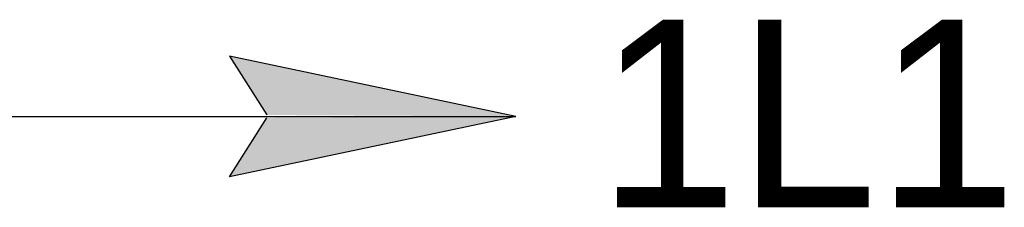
# Model space of a CAD drawing. Extents: x -138812 to 250702, y -18987 to 104055.
# Tile 67 of 193: x 67045 to 68463, y 27397 to 27667. Entities that reach past the tile are written whole.
import ezdxf

# ---------------------------------------------------------------- set-up
doc = ezdxf.new("R2010")
doc.units = 0
doc.header["$LTSCALE"] = 50
doc.layers.add('EL6311--', color=3, linetype='CONTINUOUS')
doc.styles.add('BURO-018', font='ARIAL.TTF', dxfattribs={"height": 90})

msp = doc.modelspace()

# ---------------------------------------------------------------- linework, layer by layer
at = {"layer": 'EL6311--', "color": 4, "linetype": 'Continuous'}
for p, q in [((67759.67673, 27528.09735), (67347.38119, 27614.90974)), ((67347.38119, 27614.90974), (67401.26887, 27530.17244)), ((66779.02967, 27528.09735), (67759.67673, 27528.09735)), ((67759.67673, 27528.09735), (67347.38119, 27441.28497)), ((67347.38119, 27441.28497), (67401.26887, 27526.02226))]:
    msp.add_line(p, q, dxfattribs=at)
for points in [[(67759.67673, 27528.09735), (67347.38119, 27614.90974), (67401.26887, 27530.17244)], [(67759.67673, 27528.09735), (67347.38119, 27441.28497), (67401.26887, 27526.02226)]]:
    msp.add_solid(points, dxfattribs=at)

# ---------------------------------------------------------------- texts
at = {"layer": 'EL6311--', "color": 4, "linetype": 'Continuous', "insert": (67877.98145, 27667.32252), "char_height": 270, "width": 1544.9480946, "attachment_point": 1, "style": 'BURO-018'}
msp.add_mtext('{\\fFutura Bk|b0|i0|c0|p34;1L1}', dxfattribs=at)

doc.saveas('drawing.dxf')
